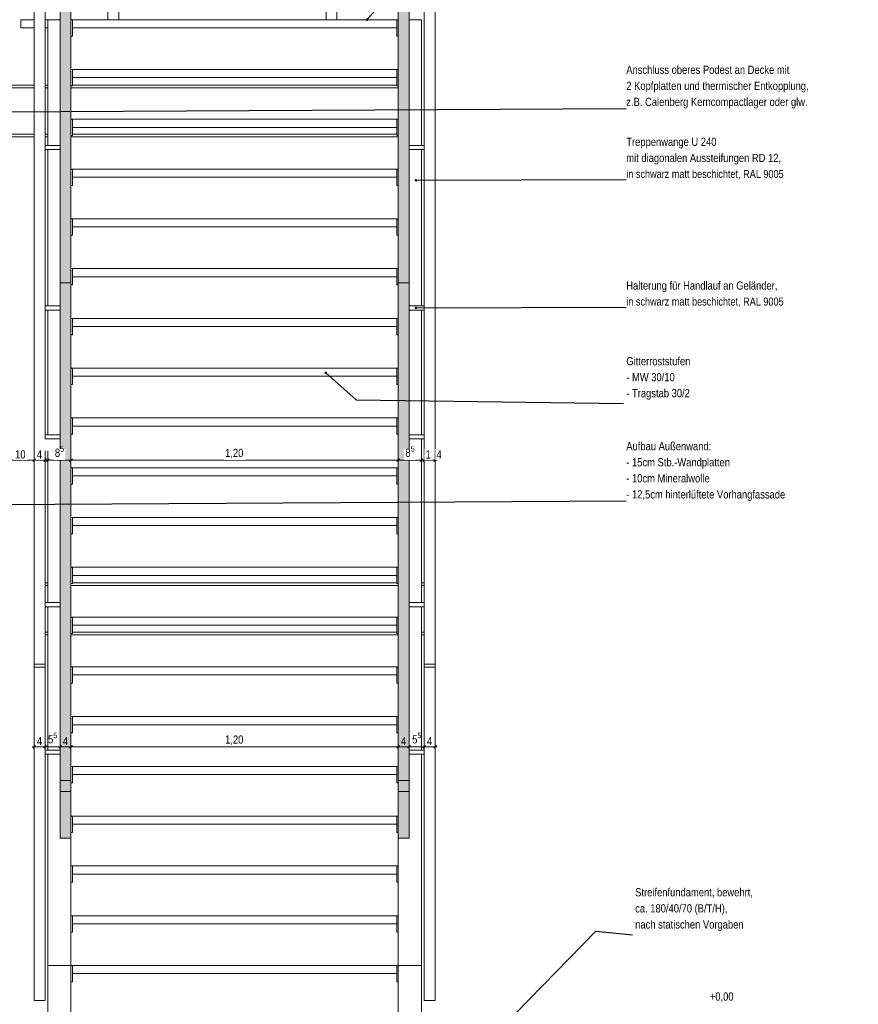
# Model space of a CAD drawing. Header units: metres. Extents: x -58265 to 854892, y -56510 to 35250.
# Tile 25 of 47: x 602245 to 605319, y -30540 to -26930. Entities that reach past the tile are written whole.
import ezdxf

# ---------------------------------------------------------------- set-up
doc = ezdxf.new("R2010")
doc.units = ezdxf.units.M
doc.header["$LTSCALE"] = 0.05
doc.linetypes.add('Wipeout_Contour', pattern=[20000, 0, -20000])
for name, color, linetype in [('A_1_Schraffuren', 7, 'Continuous'), ('A_4_Detail_Bemaßung', 7, 'Continuous'), ('A_4_Details_Linien', 7, 'Continuous'), ('A_4_N_Detail_Inhalt', 7, 'Continuous')]:
    doc.layers.add(name, color=color, linetype=linetype)
doc.styles.add('ERSTELLTER_STIL_2', font='txt')
doc.dimstyles.new('ERSTELLTER_STIL__1', dxfattribs={"dimtxt": 30, "dimasz": 9.5, "dimexe": 0.18, "dimexo": 50, "dimgap": 0, "dimtad": 1, "dimtih": 1, "dimtoh": 1, "dimlfac": 0.001, "dimzin": 0, "dimdsep": 46, "dimtxsty": 'ERSTELLTER_STIL_2', "dimblk": 'ARROWHEAD_6', "dimblk1": 'ARROWHEAD_6', "dimblk2": 'ARROWHEAD_6', "dimcen": 0.09, "dimclrd": 7, "dimclre": 7, "dimclrt": 7, "dimazin": 0, "dimtfac": 1, "dimtdec": 4, "dimtmove": 0, "dimatfit": 3, "dimfxl": 1, "dimtolj": 1, "dimtzin": 0, "dimarcsym": 0})
doc.dimstyles.new('ERSTELLTER_STIL__2', dxfattribs={"dimtxt": 0.18, "dimasz": 18.24, "dimexe": 0.18, "dimexo": 0.0625, "dimgap": 0, "dimtad": 0, "dimtih": 1, "dimtoh": 1, "dimdec": 4, "dimzin": 0, "dimdsep": 46, "dimcen": 0.09, "dimadec": 0, "dimazin": 0, "dimtfac": 1, "dimtdec": 4, "dimtmove": 0, "dimatfit": 3, "dimldrblk": 'ARROWHEAD_11', "dimfxl": 1, "dimtolj": 1, "dimtzin": 0, "dimarcsym": 0})

# ---------------------------------------------------------------- blocks, each defined once
blk = doc.blocks.new('*D46', base_point=(565636.8, -30579.8))
at = {"layer": 'A_4_Detail_Bemaßung', "color": 7, "linetype": 'Continuous', "lineweight": 13}
for p, q in [((602290.3, -29595.5), (602297.8, -29595.5)), ((602302.8, -29590.5), (602292.8, -29600.5)), ((602297.8, -29645.5), (602297.8, -29586.1)), ((602297.8, -29595.5), (602337.8, -29595.5)), ((602342.8, -29590.5), (602332.8, -29600.5)), ((602337.8, -29645.5), (602337.8, -29586.1))]:
    blk.add_line(p, q, dxfattribs=at)
at = {"layer": 'A_4_Detail_Bemaßung', "color": 7, "lineweight": 13, "insert": (602307.8, -29589.5), "char_height": 30, "attachment_point": 7, "style": 'ERSTELLTER_STIL_2'}
blk.add_mtext('\\A1;{\\pql;\\fSwis721 Cn BT|b0|i0|c0|p0;\\W1.000000;4}', dxfattribs=at)
blk = doc.blocks.new('ARROWHEAD_6')
at = {"color": 0, "linetype": 'Continuous', "lineweight": 0}
for p, q in [((0, 0), (-1, 0)), ((-0.5, -0.5), (0.5, 0.5))]:
    blk.add_line(p, q, dxfattribs=at)
blk = doc.blocks.new('*D47', base_point=(565636.8, -30579.8))
at = {"layer": 'A_4_Detail_Bemaßung', "color": 7, "linetype": 'Continuous', "lineweight": 13}
for p, q in [((602342.8, -29590.5), (602332.8, -29600.5)), ((602337.8, -29645.5), (602337.8, -29586.1)), ((602337.8, -29595.5), (602392.8, -29595.5)), ((602397.8, -29590.5), (602387.8, -29600.5)), ((602392.8, -29645.5), (602392.8, -29586.1))]:
    blk.add_line(p, q, dxfattribs=at)
at = {"layer": 'A_4_Detail_Bemaßung', "color": 7, "lineweight": 13, "insert": (602348.7, -29591.8), "char_height": 30, "attachment_point": 7, "style": 'ERSTELLTER_STIL_2'}
blk.add_mtext('\\A1;{\\pql;\\fSwis721 Cn BT|b0|i0|c0|p0;\\W1.000000;5\\fSwis721 Cn BT|b0|i0|c0|p0;\\W1.000000;\\A1{\\H.66x;\\S5^  ;}}', dxfattribs=at)
blk = doc.blocks.new('*D48', base_point=(565636.8, -30579.8))
at = {"layer": 'A_4_Detail_Bemaßung', "color": 7, "linetype": 'Continuous', "lineweight": 13}
for p, q in [((602397.8, -29590.5), (602387.8, -29600.5)), ((602392.8, -29645.5), (602392.8, -29586.1)), ((602392.8, -29595.5), (602432.8, -29595.5)), ((602437.8, -29590.5), (602427.8, -29600.5)), ((602432.8, -29645.5), (602432.8, -29586.1))]:
    blk.add_line(p, q, dxfattribs=at)
at = {"layer": 'A_4_Detail_Bemaßung', "color": 7, "lineweight": 13, "insert": (602402.8, -29589.5), "char_height": 30, "attachment_point": 7, "style": 'ERSTELLTER_STIL_2'}
blk.add_mtext('\\A1;{\\pql;\\fSwis721 Cn BT|b0|i0|c0|p0;\\W1.000000;4}', dxfattribs=at)
blk = doc.blocks.new('*D49', base_point=(565636.8, -30579.8))
at = {"layer": 'A_4_Detail_Bemaßung', "color": 7, "linetype": 'Continuous', "lineweight": 13}
for p, q in [((602437.8, -29590.5), (602427.8, -29600.5)), ((602432.8, -29645.5), (602432.8, -29586.1)), ((602432.8, -29595.5), (603632.8, -29595.5)), ((603637.8, -29590.5), (603627.8, -29600.5)), ((603632.8, -29645.5), (603632.8, -29586.1))]:
    blk.add_line(p, q, dxfattribs=at)
at = {"layer": 'A_4_Detail_Bemaßung', "color": 7, "lineweight": 13, "insert": (602997.9, -29589.5), "char_height": 30, "attachment_point": 7, "style": 'ERSTELLTER_STIL_2'}
blk.add_mtext('\\A1;{\\pql;\\fSwis721 Cn BT|b0|i0|c0|p0;\\W1.000000;1,20}', dxfattribs=at)
blk = doc.blocks.new('*D50', base_point=(565636.8, -30579.8))
at = {"layer": 'A_4_Detail_Bemaßung', "color": 7, "linetype": 'Continuous', "lineweight": 13}
for p, q in [((603637.8, -29590.5), (603627.8, -29600.5)), ((603632.8, -29645.5), (603632.8, -29586.1)), ((603632.8, -29595.5), (603672.8, -29595.5)), ((603677.8, -29590.5), (603667.8, -29600.5)), ((603672.8, -29645.5), (603672.8, -29586.1))]:
    blk.add_line(p, q, dxfattribs=at)
at = {"layer": 'A_4_Detail_Bemaßung', "color": 7, "lineweight": 13, "insert": (603642.8, -29589.5), "char_height": 30, "attachment_point": 7, "style": 'ERSTELLTER_STIL_2'}
blk.add_mtext('\\A1;{\\pql;\\fSwis721 Cn BT|b0|i0|c0|p0;\\W1.000000;4}', dxfattribs=at)
blk = doc.blocks.new('*D51', base_point=(565636.8, -30579.8))
at = {"layer": 'A_4_Detail_Bemaßung', "color": 7, "linetype": 'Continuous', "lineweight": 13}
for p, q in [((603677.8, -29590.5), (603667.8, -29600.5)), ((603672.8, -29645.5), (603672.8, -29586.1)), ((603672.8, -29595.5), (603727.8, -29595.5)), ((603732.8, -29590.5), (603722.8, -29600.5)), ((603727.8, -29645.5), (603727.8, -29586.1))]:
    blk.add_line(p, q, dxfattribs=at)
at = {"layer": 'A_4_Detail_Bemaßung', "color": 7, "lineweight": 13, "insert": (603683.7, -29591.8), "char_height": 30, "attachment_point": 7, "style": 'ERSTELLTER_STIL_2'}
blk.add_mtext('\\A1;{\\pql;\\fSwis721 Cn BT|b0|i0|c0|p0;\\W1.000000;5\\fSwis721 Cn BT|b0|i0|c0|p0;\\W1.000000;\\A1{\\H.66x;\\S5^  ;}}', dxfattribs=at)
blk = doc.blocks.new('*D52', base_point=(565636.8, -30579.8))
at = {"layer": 'A_4_Detail_Bemaßung', "color": 7, "linetype": 'Continuous', "lineweight": 13}
for p, q in [((603732.8, -29590.5), (603722.8, -29600.5)), ((603727.8, -29645.5), (603727.8, -29586.1)), ((603727.8, -29595.5), (603767.8, -29595.5)), ((603762.8, -29600.5), (603772.8, -29590.5)), ((603767.8, -29645.5), (603767.8, -29586.1)), ((603767.8, -29595.5), (603775.3, -29595.5))]:
    blk.add_line(p, q, dxfattribs=at)
at = {"layer": 'A_4_Detail_Bemaßung', "color": 7, "lineweight": 13, "insert": (603737.8, -29589.5), "char_height": 30, "attachment_point": 7, "style": 'ERSTELLTER_STIL_2'}
blk.add_mtext('\\A1;{\\pql;\\fSwis721 Cn BT|b0|i0|c0|p0;\\W1.000000;4}', dxfattribs=at)
blk = doc.blocks.new('*D62', base_point=(565636.8, -30579.8))
at = {"layer": 'A_4_Detail_Bemaßung', "color": 7, "linetype": 'Continuous', "lineweight": 13}
for p, q in [((602202.8, -28539.8), (602192.8, -28549.8)), ((602197.8, -28594.8), (602197.8, -28535.4)), ((602197.8, -28544.8), (602297.8, -28544.8)), ((602302.8, -28539.8), (602292.8, -28549.8)), ((602297.8, -28594.8), (602297.8, -28535.4))]:
    blk.add_line(p, q, dxfattribs=at)
at = {"color": 254, "linetype": 'Wipeout_Contour', "lineweight": 0, "ltscale": 2411691.464128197}
blk.add_wipeout([(602223.1, -28543.5), (602272.4, -28543.5), (602272.4, -28504.1), (602223.1, -28504.1)], dxfattribs=at).dxf.layer = 'A_1_Schraffuren'
at = {"layer": 'A_4_Detail_Bemaßung', "color": 7, "lineweight": 13, "insert": (602227.8, -28538.8), "char_height": 30, "attachment_point": 7, "style": 'ERSTELLTER_STIL_2'}
blk.add_mtext('\\A1;{\\pql;\\fSwis721 Cn BT|b0|i0|c0|p0;\\W1.000000;10}', dxfattribs=at)
blk = doc.blocks.new('*D63', base_point=(565636.8, -30579.8))
at = {"layer": 'A_4_Detail_Bemaßung', "color": 7, "linetype": 'Continuous', "lineweight": 13}
for p, q in [((602302.8, -28539.8), (602292.8, -28549.8)), ((602297.8, -28594.8), (602297.8, -28535.4)), ((602297.8, -28544.8), (602337.8, -28544.8)), ((602342.8, -28539.8), (602332.8, -28549.8)), ((602337.8, -28594.8), (602337.8, -28535.4))]:
    blk.add_line(p, q, dxfattribs=at)
at = {"color": 254, "linetype": 'Wipeout_Contour', "lineweight": 0, "ltscale": 2411971.150636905}
blk.add_wipeout([(602303.1, -28543.5), (602332.4, -28543.5), (602332.4, -28504.1), (602303.1, -28504.1)], dxfattribs=at).dxf.layer = 'A_1_Schraffuren'
at = {"layer": 'A_4_Detail_Bemaßung', "color": 7, "lineweight": 13, "insert": (602307.8, -28538.8), "char_height": 30, "attachment_point": 7, "style": 'ERSTELLTER_STIL_2'}
blk.add_mtext('\\A1;{\\pql;\\fSwis721 Cn BT|b0|i0|c0|p0;\\W1.000000;4}', dxfattribs=at)
at = {"color": 254, "linetype": 'Wipeout_Contour', "lineweight": 0, "ltscale": 2412064.515136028}
blk.add_wipeout([(602327.1, -28510), (602358.4, -28510), (602358.4, -28468.6), (602327.1, -28468.6)], dxfattribs=at).dxf.layer = 'A_1_Schraffuren'
at = {"layer": 'A_4_Detail_Bemaßung', "color": 7, "lineweight": 13, "insert": (602332.8, -28504.3), "char_height": 30, "attachment_point": 7, "style": 'ERSTELLTER_STIL_2'}
blk.add_mtext('\\A1;{\\pql;\\fSwis721 Cn BT|b0|i0|c0|p0;\\W1.000000;1}', dxfattribs=at)
blk = doc.blocks.new('*D64', base_point=(565636.8, -30579.8))
at = {"layer": 'A_4_Detail_Bemaßung', "color": 7, "linetype": 'Continuous', "lineweight": 13}
for p, q in [((602342.8, -28539.8), (602332.8, -28549.8)), ((602337.8, -28594.8), (602337.8, -28535.4)), ((602337.8, -28544.8), (602347.8, -28544.8)), ((602352.8, -28539.8), (602342.8, -28549.8)), ((602347.8, -28594.8), (602347.8, -28535.4))]:
    blk.add_line(p, q, dxfattribs=at)
at = {"color": 254, "linetype": 'Wipeout_Contour', "lineweight": 0, "ltscale": 2412064.515136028}
blk.add_wipeout([(602327.1, -28510), (602358.4, -28510), (602358.4, -28468.6), (602327.1, -28468.6)], dxfattribs=at).dxf.layer = 'A_1_Schraffuren'
blk = doc.blocks.new('*D65', base_point=(565636.8, -30579.8))
at = {"layer": 'A_4_Detail_Bemaßung', "color": 7, "linetype": 'Continuous', "lineweight": 13}
for p, q in [((602352.8, -28539.8), (602342.8, -28549.8)), ((602347.8, -28594.8), (602347.8, -28535.4)), ((602347.8, -28544.8), (602432.8, -28544.8)), ((602437.8, -28539.8), (602427.8, -28549.8)), ((602432.8, -28594.8), (602432.8, -28535.4))]:
    blk.add_line(p, q, dxfattribs=at)
at = {"color": 254, "linetype": 'Wipeout_Contour', "lineweight": 0, "ltscale": 2412064.515136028}
blk.add_wipeout([(602327.1, -28510), (602358.4, -28510), (602358.4, -28468.6), (602327.1, -28468.6)], dxfattribs=at).dxf.layer = 'A_1_Schraffuren'
at = {"color": 254, "linetype": 'Wipeout_Contour', "lineweight": 0, "ltscale": 2412260.826040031}
blk.add_wipeout([(602369, -28543.5), (602411.5, -28543.5), (602411.5, -28504.1), (602369, -28504.1)], dxfattribs=at).dxf.layer = 'A_1_Schraffuren'
at = {"layer": 'A_4_Detail_Bemaßung', "color": 7, "lineweight": 13, "insert": (602373.7, -28541.1), "char_height": 30, "attachment_point": 7, "style": 'ERSTELLTER_STIL_2'}
blk.add_mtext('\\A1;{\\pql;\\fSwis721 Cn BT|b0|i0|c0|p0;\\W1.000000;8\\fSwis721 Cn BT|b0|i0|c0|p0;\\W1.000000;\\A1{\\H.66x;\\S5^  ;}}', dxfattribs=at)
blk = doc.blocks.new('*D66', base_point=(565636.8, -30579.8))
at = {"layer": 'A_4_Detail_Bemaßung', "color": 7, "linetype": 'Continuous', "lineweight": 13}
for p, q in [((602437.8, -28539.8), (602427.8, -28549.8)), ((602432.8, -28594.8), (602432.8, -28535.4)), ((602432.8, -28544.8), (603632.8, -28544.8)), ((603637.8, -28539.8), (603627.8, -28549.8)), ((603632.8, -28594.8), (603632.8, -28535.4))]:
    blk.add_line(p, q, dxfattribs=at)
at = {"color": 254, "linetype": 'Wipeout_Contour', "lineweight": 0, "ltscale": 2414827.952824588}
blk.add_wipeout([(602993.2, -28543.5), (603072.4, -28543.5), (603072.4, -28504.1), (602993.2, -28504.1)], dxfattribs=at).dxf.layer = 'A_1_Schraffuren'
at = {"layer": 'A_4_Detail_Bemaßung', "color": 7, "lineweight": 13, "insert": (602997.9, -28538.8), "char_height": 30, "attachment_point": 7, "style": 'ERSTELLTER_STIL_2'}
blk.add_mtext('\\A1;{\\pql;\\fSwis721 Cn BT|b0|i0|c0|p0;\\W1.000000;1,20}', dxfattribs=at)
blk = doc.blocks.new('*D67', base_point=(565636.8, -30579.8))
at = {"layer": 'A_4_Detail_Bemaßung', "color": 7, "linetype": 'Continuous', "lineweight": 13}
for p, q in [((603637.8, -28539.8), (603627.8, -28549.8)), ((603632.8, -28594.8), (603632.8, -28535.4)), ((603632.8, -28544.8), (603717.8, -28544.8)), ((603722.8, -28539.8), (603712.8, -28549.8)), ((603717.8, -28594.8), (603717.8, -28535.4))]:
    blk.add_line(p, q, dxfattribs=at)
at = {"color": 254, "linetype": 'Wipeout_Contour', "lineweight": 0, "ltscale": 2417395.085696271}
blk.add_wipeout([(603654, -28543.5), (603696.5, -28543.5), (603696.5, -28504.1), (603654, -28504.1)], dxfattribs=at).dxf.layer = 'A_1_Schraffuren'
at = {"layer": 'A_4_Detail_Bemaßung', "color": 7, "lineweight": 13, "insert": (603658.7, -28541.1), "char_height": 30, "attachment_point": 7, "style": 'ERSTELLTER_STIL_2'}
blk.add_mtext('\\A1;{\\pql;\\fSwis721 Cn BT|b0|i0|c0|p0;\\W1.000000;8\\fSwis721 Cn BT|b0|i0|c0|p0;\\W1.000000;\\A1{\\H.66x;\\S5^  ;}}', dxfattribs=at)
blk = doc.blocks.new('*D68', base_point=(565636.8, -30579.8))
at = {"layer": 'A_4_Detail_Bemaßung', "color": 7, "linetype": 'Continuous', "lineweight": 13}
for p, q in [((603722.8, -28539.8), (603712.8, -28549.8)), ((603717.8, -28594.8), (603717.8, -28535.4)), ((603717.8, -28544.8), (603727.8, -28544.8)), ((603732.8, -28539.8), (603722.8, -28549.8)), ((603727.8, -28594.8), (603727.8, -28535.4))]:
    blk.add_line(p, q, dxfattribs=at)
blk = doc.blocks.new('*D69', base_point=(565636.8, -30579.8))
at = {"layer": 'A_4_Detail_Bemaßung', "color": 7, "linetype": 'Continuous', "lineweight": 13}
for p, q in [((603732.8, -28539.8), (603722.8, -28549.8)), ((603727.8, -28594.8), (603727.8, -28535.4)), ((603727.8, -28544.8), (603767.8, -28544.8)), ((603762.8, -28549.8), (603772.8, -28539.8)), ((603767.8, -28594.8), (603767.8, -28535.4)), ((603767.8, -28544.8), (603775.3, -28544.8))]:
    blk.add_line(p, q, dxfattribs=at)
at = {"color": 254, "linetype": 'Wipeout_Contour', "lineweight": 0, "ltscale": 2417664.628786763}
blk.add_wipeout([(603728.1, -28543.5), (603757.4, -28543.5), (603757.4, -28504.1), (603728.1, -28504.1)], dxfattribs=at).dxf.layer = 'A_1_Schraffuren'
at = {"layer": 'A_4_Detail_Bemaßung', "color": 7, "lineweight": 13, "insert": (603732.8, -28538.8), "char_height": 30, "attachment_point": 7, "style": 'ERSTELLTER_STIL_2'}
blk.add_mtext('\\A1;{\\pql;\\fSwis721 Cn BT|b0|i0|c0|p0;\\W1.000000;1}', dxfattribs=at)
at = {"color": 254, "linetype": 'Wipeout_Contour', "lineweight": 0, "ltscale": 2417824.450530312}
blk.add_wipeout([(603768.1, -28543.5), (603797.4, -28543.5), (603797.4, -28504.1), (603768.1, -28504.1)], dxfattribs=at).dxf.layer = 'A_1_Schraffuren'
at = {"layer": 'A_4_Detail_Bemaßung', "color": 7, "lineweight": 13, "insert": (603772.8, -28538.8), "char_height": 30, "attachment_point": 7, "style": 'ERSTELLTER_STIL_2'}
blk.add_mtext('\\A1;{\\pql;\\fSwis721 Cn BT|b0|i0|c0|p0;\\W1.000000;4}', dxfattribs=at)
blk = doc.blocks.new('ARROWHEAD_11')
at = {"color": 0, "linetype": 'Continuous', "lineweight": 0}
blk.add_line((0, 0), (-1, 0), dxfattribs=at)
at = {"color": 0, "linetype": 'Continuous', "lineweight": 0, "const_width": 0.25, "flags": 128}
blk.add_lwpolyline([(-0.125, 0, 1), (0.125, 0, 1)], format="xyb", close=True, dxfattribs=at)

msp = doc.modelspace()

# ---------------------------------------------------------------- hatches: boundary and pattern name
at = {"layer": 'A_1_Schraffuren', "linetype": 'Continuous', "lineweight": 0}
for points in [[(602392.77, -29929.996), (602392.77, -26090.773, -1), (602432.77, -26090.773), (602432.77, -29929.996)], [(603672.77, -26090.773, 1.0000006), (603632.77, -26090.773), (603632.77, -29929.996), (603672.77, -29929.996)]]:
    msp.add_hatch(color=29, dxfattribs=at).paths.add_polyline_path(points)

# ---------------------------------------------------------------- linework, layer by layer
at = {"layer": 'A_1_Schraffuren', "color": 7, "linetype": 'Continuous', "lineweight": 15, "flags": 128}
for points in [[(602392.77, -29929.996), (602392.77, -26090.773, -1), (602432.77, -26090.773), (602432.77, -29929.996)], [(603672.77, -26090.773, 1.0000006), (603632.77, -26090.773), (603632.77, -29929.996), (603672.77, -29929.996)]]:
    msp.add_lwpolyline(points, format="xyb", close=True, dxfattribs=at)
at = {"layer": 'A_4_Details_Linien', "color": 7, "linetype": 'Continuous', "lineweight": 15}
for points in [[(602297.77, -25829.773), (602337.77, -25829.773), (602337.77, -30525.183), (602297.77, -30525.183)], [(602567.77, -25839.773), (602607.77, -25839.773), (602607.77, -26929.773), (602567.77, -26929.773)], [(603367.77, -25839.773), (603407.77, -25839.773), (603407.77, -26929.773), (603367.77, -26929.773)], [(603767.77, -25829.773), (603727.77, -25829.773), (603727.77, -30525.183), (603767.77, -30525.183)], [(602437.77, -26929.773), (602432.77, -26929.773), (602432.77, -26989.819), (602437.77, -26989.819)], [(603627.77, -26959.773), (603627.77, -26929.773), (602437.77, -26929.773), (602437.77, -26959.773)], [(603632.77, -26929.773), (603627.77, -26929.773), (603627.77, -26989.819), (603632.77, -26989.819)], [(602437.77, -27112.273), (602432.77, -27112.273), (602432.77, -27172.319), (602437.77, -27172.319)], [(603627.77, -27142.273), (603627.77, -27112.273), (602437.77, -27112.273), (602437.77, -27142.273)], [(603632.77, -27112.273), (603627.77, -27112.273), (603627.77, -27172.319), (603632.77, -27172.319)], [(602437.77, -27294.773), (602432.77, -27294.773), (602432.77, -27354.819), (602437.77, -27354.819)], [(603627.77, -27324.773), (603627.77, -27294.773), (602437.77, -27294.773), (602437.77, -27324.773)], [(603632.77, -27294.773), (603627.77, -27294.773), (603627.77, -27354.819), (603632.77, -27354.819)], [(602392.77, -27405.738), (602392.77, -27390.738), (602337.77, -27390.738), (602337.77, -27405.738)], [(603672.77, -27405.738), (603672.77, -27390.738), (603727.77, -27390.738), (603727.77, -27405.738)], [(602437.77, -27477.273), (602432.77, -27477.273), (602432.77, -27537.319), (602437.77, -27537.319)], [(603627.77, -27507.273), (603627.77, -27477.273), (602437.77, -27477.273), (602437.77, -27507.273)], [(603632.77, -27477.273), (603627.77, -27477.273), (603627.77, -27537.319), (603632.77, -27537.319)], [(602437.77, -27659.773), (602432.77, -27659.773), (602432.77, -27719.819), (602437.77, -27719.819)], [(603627.77, -27689.773), (603627.77, -27659.773), (602437.77, -27659.773), (602437.77, -27689.773)], [(603632.77, -27659.773), (603627.77, -27659.773), (603627.77, -27719.819), (603632.77, -27719.819)], [(602437.77, -27842.273), (602432.77, -27842.273), (602432.77, -27902.319), (602437.77, -27902.319)], [(603627.77, -27872.273), (603627.77, -27842.273), (602437.77, -27842.273), (602437.77, -27872.273)], [(603632.77, -27842.273), (603627.77, -27842.273), (603627.77, -27902.319), (603632.77, -27902.319)], [(602392.77, -27979.272), (602337.77, -27979.272), (602337.77, -27994.272), (602392.77, -27994.272)], [(603672.77, -27979.272), (603727.77, -27979.272), (603727.77, -27994.272), (603672.77, -27994.272)], [(602437.77, -28024.772), (602432.77, -28024.772), (602432.77, -28084.819), (602437.77, -28084.819)], [(603627.77, -28054.772), (603627.77, -28024.772), (602437.77, -28024.772), (602437.77, -28054.772)], [(603632.77, -28024.772), (603627.77, -28024.772), (603627.77, -28084.819), (603632.77, -28084.819)], [(602437.77, -28207.272), (602432.77, -28207.272), (602432.77, -28267.319), (602437.77, -28267.319)], [(603627.77, -28237.272), (603627.77, -28207.272), (602437.77, -28207.272), (602437.77, -28237.272)], [(603632.77, -28207.272), (603627.77, -28207.272), (603627.77, -28267.319), (603632.77, -28267.319)], [(602392.77, -28451.941), (602337.77, -28451.941), (602337.77, -28466.941), (602392.77, -28466.941)], [(603672.77, -28451.941), (603727.77, -28451.941), (603727.77, -28466.941), (603672.77, -28466.941)], [(602437.77, -28754.772), (602432.77, -28754.772), (602432.77, -28814.819), (602437.77, -28814.819)], [(603627.77, -28784.772), (603627.77, -28754.772), (602437.77, -28754.772), (602437.77, -28784.772)], [(603632.77, -28754.772), (603627.77, -28754.772), (603627.77, -28814.819), (603632.77, -28814.819)], [(602437.77, -28937.272), (602432.77, -28937.272), (602432.77, -28997.319), (602437.77, -28997.319)], [(603627.77, -28967.272), (603627.77, -28937.272), (602437.77, -28937.272), (602437.77, -28967.272)], [(603632.77, -28937.272), (603627.77, -28937.272), (603627.77, -28997.319), (603632.77, -28997.319)], [(602392.77, -29067.034), (602337.77, -29067.034), (602337.77, -29082.034), (602392.77, -29082.034)], [(603672.77, -29067.034), (603727.77, -29067.034), (603727.77, -29082.034), (603672.77, -29082.034)], [(602437.77, -29119.772), (602432.77, -29119.772), (602432.77, -29179.819), (602437.77, -29179.819)], [(603627.77, -29149.772), (603627.77, -29119.772), (602437.77, -29119.772), (602437.77, -29149.772)], [(603632.77, -29119.772), (603627.77, -29119.772), (603627.77, -29179.819), (603632.77, -29179.819)], [(602297.77, -29292.132), (602337.77, -29292.132), (602337.77, -29304.203), (602297.77, -29304.203)], [(602437.77, -29302.272), (602432.77, -29302.272), (602432.77, -29362.319), (602437.77, -29362.319)], [(603627.77, -29332.272), (603627.77, -29302.272), (602437.77, -29302.272), (602437.77, -29332.272)], [(603632.77, -29302.272), (603627.77, -29302.272), (603627.77, -29362.319), (603632.77, -29362.319)], [(603767.77, -29292.132), (603727.77, -29292.132), (603727.77, -29304.203), (603767.77, -29304.203)], [(602437.77, -29484.772), (602432.77, -29484.772), (602432.77, -29544.819), (602437.77, -29544.819)], [(603627.77, -29514.772), (603627.77, -29484.772), (602437.77, -29484.772), (602437.77, -29514.772)], [(603632.77, -29484.772), (603627.77, -29484.772), (603627.77, -29544.819), (603632.77, -29544.819)], [(602392.77, -29607.774), (602337.77, -29607.774), (602337.77, -29622.774), (602392.77, -29622.774)], [(603672.77, -29607.774), (603727.77, -29607.774), (603727.77, -29622.774), (603672.77, -29622.774)], [(602437.77, -29667.272), (602432.77, -29667.272), (602432.77, -29727.319), (602437.77, -29727.319)], [(603627.77, -29697.272), (603627.77, -29667.272), (602437.77, -29667.272), (602437.77, -29697.272)], [(603632.77, -29667.272), (603627.77, -29667.272), (603627.77, -29727.319), (603632.77, -29727.319)], [(602392.77, -29718.617), (602432.77, -29718.617), (602432.77, -29759.978), (602392.77, -29759.978)], [(603672.77, -29718.617), (603632.77, -29718.617), (603632.77, -29759.978), (603672.77, -29759.978)], [(602437.77, -29849.772), (602432.77, -29849.772), (602432.77, -29909.819), (602437.77, -29909.819)], [(603627.77, -29879.772), (603627.77, -29849.772), (602437.77, -29849.772), (602437.77, -29879.772)], [(603632.77, -29849.772), (603627.77, -29849.772), (603627.77, -29909.819), (603632.77, -29909.819)], [(602437.77, -30032.272), (602432.77, -30032.272), (602432.77, -30092.319), (602437.77, -30092.319)], [(603627.77, -30062.272), (603627.77, -30032.272), (602437.77, -30032.272), (602437.77, -30062.272)], [(603632.77, -30032.272), (603627.77, -30032.272), (603627.77, -30092.319), (603632.77, -30092.319)], [(602437.77, -30214.772), (602432.77, -30214.772), (602432.77, -30274.819), (602437.77, -30274.819)], [(603627.77, -30244.772), (603627.77, -30214.772), (602437.77, -30214.772), (602437.77, -30244.772)], [(603632.77, -30214.772), (603627.77, -30214.772), (603627.77, -30274.819), (603632.77, -30274.819)], [(602437.77, -30397.272), (602432.77, -30397.272), (602432.77, -30457.319), (602437.77, -30457.319)], [(603627.77, -30427.272), (603627.77, -30397.272), (602437.77, -30397.272), (602437.77, -30427.272)], [(603632.77, -30397.272), (603627.77, -30397.272), (603627.77, -30457.319), (603632.77, -30457.319)]]:
    msp.add_lwpolyline(points, close=True, dxfattribs=at)
for points in [[(602297.77, -26959.773), (602248.621, -26959.772), (602248.621, -26929.763), (602297.77, -26929.763)], [(602347.77, -26929.773), (602337.77, -26929.773)], [(602347.77, -26959.773), (602337.77, -26959.773)], [(602347.77, -27390.738), (602347.77, -26929.773), (602392.77, -26929.773)], [(602432.77, -26929.773), (602432.77, -30699.774), (602347.77, -30699.774), (602347.77, -29622.774)], [(603632.77, -26929.773), (603632.77, -30699.774), (603717.77, -30699.774), (603717.77, -29622.774)], [(603717.77, -27390.738), (603717.77, -26929.773), (603672.77, -26929.773)], [(602297.77, -27179.773), (602048.425, -27179.773), (602048.425, -27169.773), (602297.77, -27169.773)], [(602337.77, -27169.773), (602347.77, -27169.773)], [(602347.77, -27179.773), (602337.77, -27179.773)], [(603632.77, -27169.773), (603632.77, -27179.773), (602432.77, -27179.773)], [(602437.77, -27169.773), (603627.77, -27169.773)], [(602297.77, -27359.773), (602048.425, -27359.773), (602048.425, -27349.773), (602297.77, -27349.773)], [(602337.77, -27349.773), (602347.77, -27349.773)], [(602347.77, -27359.773), (602337.77, -27359.773)], [(603632.77, -27349.773), (603632.77, -27359.773), (602432.77, -27359.773)], [(602437.77, -27349.773), (603627.77, -27349.773)], [(602347.77, -27979.272), (602347.77, -27405.738)], [(603717.77, -27979.272), (603717.77, -27405.738)], [(602392.77, -27894.772), (602432.77, -27894.772)], [(603672.77, -27894.772), (603632.77, -27894.772)], [(602347.77, -28451.941), (602347.77, -27994.272)], [(603717.77, -28451.941), (603717.77, -27994.272)], [(602347.77, -29067.034), (602347.77, -28466.941)], [(603717.77, -29067.034), (603717.77, -28466.941)], [(602337.77, -28994.774), (602347.77, -28994.774)], [(602347.77, -29004.774), (602337.77, -29004.774)], [(603632.77, -29004.774), (602432.77, -29004.774)], [(602437.77, -28994.774), (603627.77, -28994.774)], [(603717.77, -28994.774), (603727.77, -28994.774)], [(603727.77, -29004.774), (603717.77, -29004.774)], [(602347.77, -29607.774), (602347.77, -29082.034)], [(603717.77, -29607.774), (603717.77, -29082.034)], [(602337.77, -29174.774), (602347.77, -29174.774)], [(602347.77, -29184.774), (602337.77, -29184.774)], [(603632.77, -29184.774), (602432.77, -29184.774)], [(602437.77, -29174.774), (603627.77, -29174.774)], [(603717.77, -29174.774), (603727.77, -29174.774)], [(603727.77, -29184.774), (603717.77, -29184.774)], [(602347.77, -30396.881), (602432.77, -30396.881)], [(603717.77, -30396.881), (603632.77, -30396.881)]]:
    msp.add_lwpolyline(points, dxfattribs=at)

# ---------------------------------------------------------------- dimensions: what is measured, and where the dimension line sits
at = {"layer": 'A_4_Detail_Bemaßung', "color": 7, "linetype": 'Continuous', "lineweight": 13}
for base, p1, p2, picture, middle in [((602392.76997167, -29595.485728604), (602337.76997167, -29808.046367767), (602392.76997167, -29890.190342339), '*D47', (602400.538621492, -29574.485728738)), ((603727.76997167, -29595.485728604), (603672.76997167, -29895.062790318), (603727.76997167, -29797.673632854), '*D51', (603735.538621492, -29574.485728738)), ((602337.77, -29595.486), (602297.77, -29811.337), (602337.77, -29808.046), '*D46', (602319.224, -29574.486)), ((602432.77, -29595.486), (602392.77, -29890.19), (602432.77, -30699.774), '*D48', (602414.224, -29574.486)), ((603632.77, -29595.486), (602432.77, -30699.774), (603632.77, -30699.774), '*D49', (603036.724, -29574.486)), ((603672.77, -29595.486), (603632.77, -30699.774), (603672.77, -29895.063), '*D50', (603654.224, -29574.486)), ((603767.77, -29595.486), (603727.77, -29797.674), (603767.77, -29815.441), '*D52', (603749.224, -29574.486))]:
    dim = msp.add_linear_dim(base=base, p1=p1, p2=p2, dimstyle='ERSTELLTER_STIL__1', dxfattribs=at)
    dim.commit()
    dim.dimension.update_dxf_attribs({"geometry": picture, "text_midpoint": middle, "dimtype": 160})

# ---------------------------------------------------------------- leaders
at = {"layer": 'A_4_N_Detail_Inhalt', "color": 251, "linetype": 'Continuous', "lineweight": 13, "annotation_type": 0, "has_hookline": 1, "hookline_direction": 0, "text_width": 469.569}
msp.add_leader([(603517.954, -26929.773), (603662.145, -26768.251), (604458.763, -26785.582)], dimstyle='ERSTELLTER_STIL__2', dxfattribs=at)

# ---------------------------------------------------------------- wipeouts: each hides what was drawn before it
at = {"color": 7, "linetype": 'Wipeout_Contour', "lineweight": 15, "ltscale": 2421913.951371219}
msp.add_wipeout([(604501.329, -30096.247), (604948.848, -30096.247), (604948.848, -30294.373), (604501.329, -30294.373)], dxfattribs=at)
at = {"color": 254, "linetype": 'Wipeout_Contour', "lineweight": 0, "ltscale": 2422383.96426621}
msp.add_wipeout([(604769.355, -30537.487), (604883.869, -30537.487), (604883.869, -30496.058), (604769.355, -30496.058)], dxfattribs=at).dxf.layer = 'A_1_Schraffuren'
at = {"color": 7, "linetype": 'Wipeout_Contour', "lineweight": 15, "ltscale": 2421685.952940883}
msp.add_wipeout([(604468.763, -27080.503), (605153.393, -27080.503), (605153.393, -27278.628), (604468.763, -27278.628)], dxfattribs=at).dxf.layer = 'A_4_N_Detail_Inhalt'
at = {"color": 7, "linetype": 'Wipeout_Contour', "lineweight": 15, "ltscale": 2421565.915479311}
msp.add_wipeout([(604468.763, -27343.758), (605070.14, -27343.758), (605070.14, -27528.628), (604468.763, -27528.628)], dxfattribs=at).dxf.layer = 'A_4_N_Detail_Inhalt'
at = {"color": 7, "linetype": 'Wipeout_Contour', "lineweight": 15, "ltscale": 2421656.903855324}
msp.add_wipeout([(604468.763, -27870.952), (605070.14, -27870.952), (605070.14, -27996.447), (604468.763, -27996.447)], dxfattribs=at).dxf.layer = 'A_4_N_Detail_Inhalt'
at = {"color": 7, "linetype": 'Wipeout_Contour', "lineweight": 15, "ltscale": 2421037.77629699}
msp.add_wipeout([(604468.763, -28148.322), (604731.089, -28148.322), (604731.089, -28346.447), (604468.763, -28346.447)], dxfattribs=at).dxf.layer = 'A_4_N_Detail_Inhalt'
at = {"color": 7, "linetype": 'Wipeout_Contour', "lineweight": 15, "ltscale": 2421781.107383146}
msp.add_wipeout([(604468.763, -28460.192), (605071.049, -28460.192), (605071.049, -28717.692), (604468.763, -28717.692)], dxfattribs=at).dxf.layer = 'A_4_N_Detail_Inhalt'

# ---------------------------------------------------------------- next in the draw order: texts
at = {"color": 7, "linetype": 'Continuous', "lineweight": 15, "insert": (604501.329, -30270.928), "char_height": 30, "attachment_point": 7, "line_spacing_factor": 1.180047, "style": 'ERSTELLTER_STIL_2'}
msp.add_mtext('\\A1;{\\pql;\\fSwis721 Cn BT|b0|i0|c0|p0;\\W1.000000;Streifenfundament, bewehrt,\\P\\pql;\\fSwis721 Cn BT|b0|i0|c0|p0;\\W1.000000;ca. 180/40/70 (B/T/H)\\fSwis721 Cn BT|b0|i0|c0|p0;\\W1.000000;,\\P\\pql;\\fSwis721 Cn BT|b0|i0|c0|p0;\\W1.000000;nach statischen Vorgaben}', dxfattribs=at)
at = {"layer": 'A_4_Detail_Bemaßung', "color": 7, "lineweight": 13, "insert": (604775.069, -30531.772), "char_height": 30, "attachment_point": 7, "style": 'ERSTELLTER_STIL_2'}
msp.add_mtext('\\A1;{\\pql;\\fSwis721 Cn BT|b0|i0|c0|p0;\\W1.000000;+0,00}', dxfattribs=at)
at = {"layer": 'A_4_N_Detail_Inhalt', "color": 7, "linetype": 'Continuous', "lineweight": 15, "char_height": 30, "attachment_point": 7, "style": 'ERSTELLTER_STIL_2'}
for s, insert, line_spacing_factor in [('\\A1;{\\pql;\\fSwis721 Cn BT|b0|i0|c0|p0;\\W1.000000;Anschluss oberes Podest an Decke mit\\P\\pql;\\fSwis721 Cn BT|b0|i0|c0|p0;\\W1.000000;2 Kopfplatten und thermischer Entkopplung,\\P\\pql;\\fSwis721 Cn BT|b0|i0|c0|p0;\\W1.000000;z.B. Calenberg Kerncompactlager oder glw.}', (604468.763, -27255.184), 1.177209), ('\\A1;{\\pql;\\fSwis721 Cn BT|b0|i0|c0|p0;\\W1.000000;Treppenwange U 240\\P\\pql;\\fSwis721 Cn BT|b0|i0|c0|p0;\\W1.000000;mit diagonalen Aussteifungen RD 12\\fSwis721 Cn BT|b0|i0|c0|p0;\\W1.000000;,\\P\\pql;\\fSwis721 Cn BT|b0|i0|c0|p0;\\H0.970952x;\\W1.000000;in schwarz matt beschichtet, RAL 9005}', (604468.763, -27515.322), 1.182297), ('\\A1;{\\pql;\\fSwis721 Cn BT|b0|i0|c0|p0;\\W1.000000;Halterung für Handlauf an Geländer,\\P\\pql;\\fSwis721 Cn BT|b0|i0|c0|p0;\\H0.970952x;\\W1.000000;in schwarz matt beschichtet, RAL 9005}', (604468.763, -27983.141), 1.182974), ('\\A1;{\\pql;\\fSwis721 Cn BT|b0|i0|c0|p0;\\W1.000000;Gitterroststufen \\P\\pql;\\fSwis721 Cn BT|b0|i0|c0|p0;\\W1.000000;- MW 30/10\\P\\pql;\\fSwis721 Cn BT|b0|i0|c0|p0;\\W1.000000;- Tragstab 30/2}', (604468.763, -28323.003), 1.171664), ('\\A1;{\\pql;\\fSwis721 Cn BT|b0|i0|c0|p0;\\W1.000000;Aufbau Außenwand:\\P\\pql;\\fSwis721 Cn BT|b0|i0|c0|p0;\\W1.000000;- 15cm Stb.-Wandplatten\\P\\pql;\\fSwis721 Cn BT|b0|i0|c0|p0;\\W1.000000;- 10cm Mineralwolle\\P\\pql;\\fSwis721 Cn BT|b0|i0|c0|p0;\\W1.000000;- 12,5cm hinterlüftete Vorhangfassade}', (604468.763, -28694.248), 1.179027)]:
    msp.add_mtext(s, dxfattribs=dict(at, insert=insert, line_spacing_factor=line_spacing_factor))

# ---------------------------------------------------------------- next in the draw order: dimensions: what is measured, and where the dimension line sits
at = {"layer": 'A_4_Detail_Bemaßung', "color": 7, "linetype": 'Continuous', "lineweight": 13}
dim = msp.add_linear_dim(base=(602297.77, -28544.772), p1=(602197.77, -28966.897), p2=(602297.77, -28624.932), dimstyle='ERSTELLTER_STIL__1', dxfattribs=at)
dim.commit()
dim.dimension.update_dxf_attribs({"geometry": '*D62', "text_midpoint": (602250.679, -28523.772), "dimtype": 160})

# ---------------------------------------------------------------- next in the draw order: leaders
at = {"color": 7, "linetype": 'Continuous', "lineweight": 15, "annotation_type": 0, "has_hookline": 1, "hookline_direction": 0, "text_width": 420.99}
msp.add_leader([(603836.497, -30805.112), (604357.236, -30270.928), (604491.329, -30284.373)], dimstyle='ERSTELLTER_STIL__2', dxfattribs=at)
at = {"layer": 'A_4_N_Detail_Inhalt', "color": 251, "linetype": 'Continuous', "lineweight": 13, "annotation_type": 0, "has_hookline": 1, "hookline_direction": 0}
for points, text_width in [([(602048.425, -27268.628), (604468.763, -27255.184)], 657.48), ([(603697.547, -27518.628), (604468.763, -27515.322)], 575.376), ([(603697.226, -27986.447), (604468.763, -27983.141)], 575.376)]:
    msp.add_leader(points, dimstyle='ERSTELLTER_STIL__2', dxfattribs=dict(at, text_width=text_width))
at = {"layer": 'A_4_N_Detail_Inhalt', "color": 7, "linetype": 'Continuous', "lineweight": 15, "annotation_type": 0, "has_hookline": 1, "hookline_direction": 0, "text_width": 232.17}
msp.add_leader([(603366.687, -28224.315), (603478.819, -28323.003), (604458.763, -28336.447)], dimstyle='ERSTELLTER_STIL__2', dxfattribs=at)

# ---------------------------------------------------------------- next in the draw order: dimensions: what is measured, and where the dimension line sits
at = {"layer": 'A_4_Detail_Bemaßung', "color": 7, "linetype": 'Continuous', "lineweight": 13}
dim = msp.add_linear_dim(base=(602337.77, -28544.772), p1=(602297.77, -28624.932), p2=(602337.77, -28570.282), dimstyle='ERSTELLTER_STIL__1', dxfattribs=at)
dim.commit()
dim.dimension.update_dxf_attribs({"geometry": '*D63', "text_midpoint": (602319.224, -28523.772), "dimtype": 160})

# ---------------------------------------------------------------- next in the draw order: leaders
at = {"layer": 'A_4_N_Detail_Inhalt', "color": 251, "linetype": 'Continuous', "lineweight": 13, "annotation_type": 0, "has_hookline": 1, "hookline_direction": 0, "text_width": 577.08}
msp.add_leader([(602023.425, -28707.692), (604468.763, -28694.248)], dimstyle='ERSTELLTER_STIL__2', dxfattribs=at)

# ---------------------------------------------------------------- next in the draw order: dimensions: what is measured, and where the dimension line sits
at = {"layer": 'A_4_Detail_Bemaßung', "color": 7, "linetype": 'Continuous', "lineweight": 13}
dim = msp.add_linear_dim(base=(602347.77, -28544.772), p1=(602337.77, -28570.282), p2=(602347.77, -28590.633), dimstyle='ERSTELLTER_STIL__1', dxfattribs=at)
dim.commit()
dim.dimension.update_dxf_attribs({"geometry": '*D64', "text_midpoint": (602344.224, -28489.272), "dimtype": 160})

# ---------------------------------------------------------------- next in the draw order: dimensions: what is measured, and where the dimension line sits
dim = msp.add_linear_dim(base=(602432.76997167, -28544.771776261), p1=(602347.76997167, -28590.632883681), p2=(602432.76997167, -28552.730076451), dimstyle='ERSTELLTER_STIL__1', dxfattribs=at)
dim.commit()
dim.dimension.update_dxf_attribs({"geometry": '*D65', "text_midpoint": (602425.538621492, -28523.771776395), "dimtype": 160})

# ---------------------------------------------------------------- next in the draw order: linework, layer by layer
at = {"layer": 'A_4_Details_Linien', "color": 7, "linetype": 'Continuous', "lineweight": 15}
msp.add_lwpolyline([(602437.77, -28389.772), (602432.77, -28389.772), (602432.77, -28449.819), (602437.77, -28449.819)], close=True, dxfattribs=at)

# ---------------------------------------------------------------- next in the draw order: dimensions: what is measured, and where the dimension line sits
at = {"layer": 'A_4_Detail_Bemaßung', "color": 7, "linetype": 'Continuous', "lineweight": 13}
dim = msp.add_linear_dim(base=(603632.77, -28544.772), p1=(602432.77, -28552.73), p2=(603632.77, -28559.871), dimstyle='ERSTELLTER_STIL__1', dxfattribs=at)
dim.commit()
dim.dimension.update_dxf_attribs({"geometry": '*D66', "text_midpoint": (603036.724, -28523.772), "dimtype": 160})

# ---------------------------------------------------------------- next in the draw order: linework, layer by layer
at = {"layer": 'A_4_Details_Linien', "color": 7, "linetype": 'Continuous', "lineweight": 15}
msp.add_lwpolyline([(602437.77, -28572.272), (602432.77, -28572.272), (602432.77, -28632.319), (602437.77, -28632.319)], close=True, dxfattribs=at)

# ---------------------------------------------------------------- next in the draw order: dimensions: what is measured, and where the dimension line sits
at = {"layer": 'A_4_Detail_Bemaßung', "color": 7, "linetype": 'Continuous', "lineweight": 13}
dim = msp.add_linear_dim(base=(603717.76997167, -28544.771776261), p1=(603632.76997167, -28559.870965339), p2=(603717.76997167, -28555.133114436), dimstyle='ERSTELLTER_STIL__1', dxfattribs=at)
dim.commit()
dim.dimension.update_dxf_attribs({"geometry": '*D67', "text_midpoint": (603710.538621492, -28523.771776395), "dimtype": 160})

# ---------------------------------------------------------------- next in the draw order: linework, layer by layer
at = {"layer": 'A_4_Details_Linien', "color": 7, "linetype": 'Continuous', "lineweight": 15}
for points in [[(603627.77, -28419.772), (603627.77, -28389.772), (602437.77, -28389.772), (602437.77, -28419.772)], [(603632.77, -28389.772), (603627.77, -28389.772), (603627.77, -28449.819), (603632.77, -28449.819)], [(603627.77, -28602.272), (603627.77, -28572.272), (602437.77, -28572.272), (602437.77, -28602.272)], [(603632.77, -28572.272), (603627.77, -28572.272), (603627.77, -28632.319), (603632.77, -28632.319)]]:
    msp.add_lwpolyline(points, close=True, dxfattribs=at)

# ---------------------------------------------------------------- next in the draw order: dimensions: what is measured, and where the dimension line sits
at = {"layer": 'A_4_Detail_Bemaßung', "color": 7, "linetype": 'Continuous', "lineweight": 13}
dim = msp.add_linear_dim(base=(603727.77, -28544.772), p1=(603717.77, -28555.133), p2=(603727.77, -28589.246), dimstyle='ERSTELLTER_STIL__1', dxfattribs=at)
dim.commit()
dim.dimension.update_dxf_attribs({"geometry": '*D68', "text_midpoint": (603744.185, -28523.772), "dimtype": 160})

# ---------------------------------------------------------------- next in the draw order: dimensions: what is measured, and where the dimension line sits
dim = msp.add_linear_dim(base=(603767.77, -28544.772), p1=(603727.77, -28589.246), p2=(603767.77, -28609.145), dimstyle='ERSTELLTER_STIL__1', dxfattribs=at)
dim.commit()
dim.dimension.update_dxf_attribs({"geometry": '*D69', "text_midpoint": (603784.185, -28523.772), "dimtype": 160})

doc.saveas('drawing.dxf')
